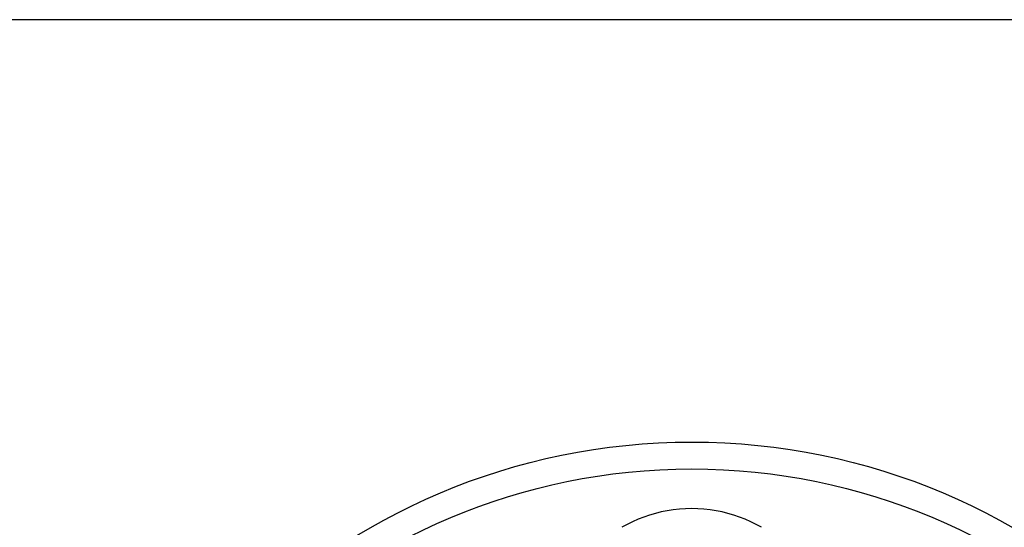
# Model space of a CAD drawing. Header units: inches. Extents: x 48.1 to 120.1, y 31.5 to 55.7.
# Tile 34 of 85: x 68.57 to 69.096, y 53.464 to 53.735. Entities that reach past the tile are written whole.
import ezdxf

# ---------------------------------------------------------------- set-up
doc = ezdxf.new("R2010")
doc.units = ezdxf.units.IN
doc.header["$MEASUREMENT"] = 0
doc.layers.add('Visible Edges(ANSI)', color=7, linetype='Continuous', lineweight=25)
doc.layers.add('Visible Tangent Edges(ANSI)', color=7, linetype='Continuous', lineweight=25)

msp = doc.modelspace()

# ---------------------------------------------------------------- linework, layer by layer
at = {"layer": 'Visible Edges(ANSI)'}
msp.add_line((119.15669, 53.73489), (48.95097, 53.73489), dxfattribs=at)
msp.add_circle((68.92883, 53.16403), 0.34516, dxfattribs=at)
at = {"layer": 'Visible Tangent Edges(ANSI)', "flags": 128}
msp.add_lwpolyline([(68.96617, 53.46367), (68.96334, 53.46522), (68.96044, 53.46665), (68.95747, 53.46797), (68.95443, 53.46915), (68.95134, 53.4702), (68.9482, 53.47112), (68.94503, 53.4719), (68.94183, 53.47254), (68.9386, 53.47304), (68.93536, 53.47339), (68.93209, 53.47361), (68.92881, 53.47368), (68.92553, 53.47361), (68.92225, 53.47339), (68.919, 53.47303), (68.91578, 53.47253), (68.91258, 53.47189), (68.90942, 53.47111), (68.90629, 53.4702), (68.90321, 53.46915), (68.90018, 53.46796), (68.89721, 53.46665), (68.89431, 53.46522), (68.89149, 53.46367)], dxfattribs=at)
at = {"layer": 'Visible Tangent Edges(ANSI)'}
msp.add_circle((68.92883, 53.16403), 0.33084, dxfattribs=at)

doc.saveas('drawing.dxf')
